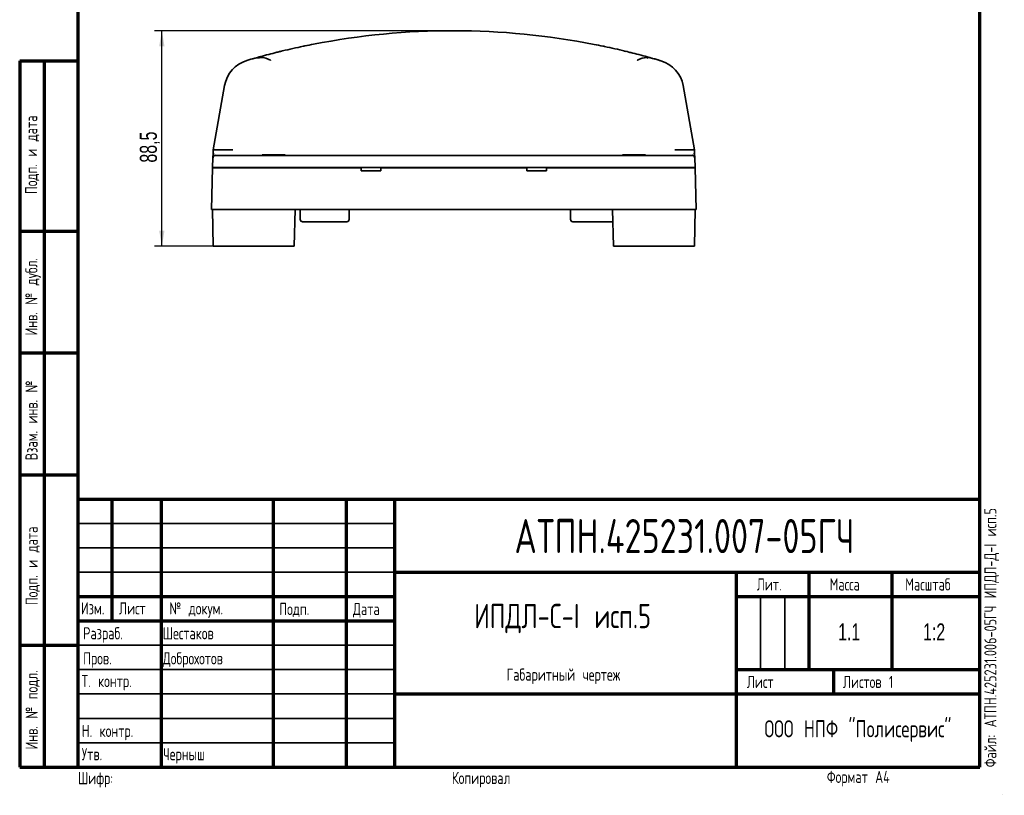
# Model space of a CAD drawing. Header units: millimetres. Extents: x 8 to 210, y -1 to 292.
# Tile 1 of 5: x 8 to 210, y -1 to 158. Entities that reach past the tile are written whole.
import ezdxf

# ---------------------------------------------------------------- set-up
doc = ezdxf.new("R2010")
doc.units = ezdxf.units.MM
doc.layers.add('ЦВЕТ_ОСНОВНОЙ_НАДПИСИ_И_РАМКИ', color=7, linetype='Continuous')
doc.layers.add('ЧЕРТЕЖ', color=7, linetype='Continuous', lineweight=25)
doc.styles.add('SLDTEXTSTYLE0', font='TXT', dxfattribs={"width": 0.7, "bigfont": 'bigfont'})
doc.styles.add('SLDTEXTSTYLE1', font='TXT', dxfattribs={"width": 0.7})
doc.styles.add('SLDTEXTSTYLE2', font='TXT', dxfattribs={"width": 0.605, "bigfont": 'bigfont'})
doc.dimstyles.new('SLDDIMSTYLE1', dxfattribs={"dimtxt": 3.5, "dimasz": 3.2, "dimexe": 0, "dimexo": 0.0625, "dimgap": 0.875, "dimtad": 2, "dimdec": 1, "dimlfac": 2, "dimrnd": 1e-09, "dimzin": 12, "dimdsep": 46, "dimtxsty": 'SLDTEXTSTYLE1', "dimsah": 1, "dimcen": 0.09, "dimadec": 0, "dimazin": 3, "dimtfac": 1, "dimtdec": 1, "dimtofl": 0, "dimtmove": 0, "dimatfit": 3, "dimfxl": 0, "dimfrac": 2, "dimtolj": 1, "dimtzin": 12, "dimarcsym": 0})

# ---------------------------------------------------------------- blocks, each defined once
blk = doc.blocks.new('_D_8')
at = {"layer": 'ЧЕРТЕЖ'}
for p, q in [((96.99, 156.16), (35.67, 156.16)), ((37.17, 111.93), (37.17, 156.16)), ((54.22, 111.93), (35.67, 111.93))]:
    blk.add_line(p, q, dxfattribs=at)
for points in [[(37.17, 156.16), (36.62, 152.96), (37.72, 152.96)], [(37.17, 111.93), (37.72, 115.13), (36.62, 115.13)]]:
    blk.add_solid(points, dxfattribs=at)
at = {"layer": 'ЧЕРТЕЖ', "insert": (32.65, 129.08), "char_height": 3.5, "attachment_point": 1, "rotation": 90, "style": 'SLDTEXTSTYLE1'}
blk.add_mtext('88,5', dxfattribs=at)

msp = doc.modelspace()

# ---------------------------------------------------------------- linework, layer by layer
at = {"color": 7, "linetype": 'Continuous', "lineweight": 35}
for p, q in [((132.37, 151.919), (132.002, 151.979)), ((57.437, 150.679), (56.359, 150.554)), ((59.497, 150.059), (59.438, 150.098)), ((134.754, 150.09), (134.692, 150.05)), ((137.8, 150.502), (136.725, 150.631)), ((137.911, 150.474), (137.791, 150.484)), ((51.697, 148.25), (51.638, 148.19)), ((47.713, 131.711), (50.047, 144.948)), ((144.135, 144.887), (146.458, 131.711)), ((47.69, 131.038), (47.713, 131.711)), ((47.713, 131.711), (47.713, 131.711)), ((51.713, 131.711), (47.926, 131.711)), ((142.458, 131.711), (146.241, 131.711)), ((146.458, 131.711), (146.458, 131.711)), ((146.458, 131.711), (146.482, 131.038)), ((47.586, 128.055), (47.656, 130.073)), ((47.656, 130.073), (47.69, 131.038)), ((48.026, 130.585), (48.086, 130.589)), ((48.026, 130.585), (48.086, 130.589)), ((48.087, 130.563), (48.364, 130.563)), ((48.156, 130.555), (54.152, 130.555)), ((54.152, 130.555), (140.019, 130.555)), ((57.728, 130.691), (57.728, 130.555)), ((58.071, 130.691), (57.728, 130.691)), ((62.443, 130.691), (58.071, 130.691)), ((62.443, 130.555), (62.443, 130.691)), ((131.728, 130.691), (131.728, 130.555)), ((136.128, 130.691), (131.728, 130.691)), ((136.443, 130.691), (136.128, 130.691)), ((136.443, 130.555), (136.443, 130.691)), ((140.019, 130.555), (146.016, 130.555)), ((142.481, 130.563), (142.802, 130.563)), ((145.877, 130.555), (146.016, 130.555)), ((145.932, 130.563), (146.083, 130.563)), ((146.085, 130.589), (146.146, 130.585)), ((146.085, 130.589), (146.146, 130.585)), ((146.515, 130.073), (146.453, 130.075)), ((146.482, 131.038), (146.515, 130.073)), ((146.515, 130.073), (146.586, 128.055)), ((47.355, 119.43), (47.58, 128.005)), ((47.58, 128.005), (54.078, 128.005)), ((54.082, 128.055), (47.586, 128.055)), ((48.428, 128.005), (48.428, 128.055)), ((54.078, 128.005), (78.056, 128.005)), ((54.082, 128.055), (140.09, 128.055)), ((78.053, 128.055), (78.056, 128.005)), ((78.056, 128.005), (78.086, 127.43)), ((82.086, 127.43), (78.086, 127.43)), ((82.116, 128.005), (82.086, 127.43)), ((82.118, 128.055), (82.116, 128.005)), ((82.116, 128.005), (112.056, 128.005)), ((112.056, 128.005), (112.053, 128.055)), ((112.086, 127.43), (112.056, 128.005)), ((116.086, 127.43), (112.086, 127.43)), ((116.086, 127.43), (116.116, 128.005)), ((116.116, 128.005), (116.118, 128.055)), ((116.116, 128.005), (140.094, 128.005)), ((146.586, 128.055), (140.09, 128.055)), ((140.094, 128.005), (146.592, 128.005)), ((145.743, 128.055), (145.743, 128.005)), ((146.592, 128.005), (146.816, 119.43)), ((53.853, 119.43), (47.355, 119.43)), ((47.716, 111.93), (47.585, 119.43)), ((53.853, 119.43), (140.318, 119.43)), ((64.53, 119.43), (64.333, 111.93)), ((64.804, 119.425), (64.53, 119.425)), ((64.804, 119.43), (64.804, 119.425)), ((65.244, 119.425), (64.804, 119.425)), ((65.244, 119.43), (65.244, 119.425)), ((65.607, 119.425), (65.244, 119.425)), ((65.559, 119.425), (65.559, 117.43)), ((65.607, 119.43), (65.607, 119.425)), ((67.083, 119.425), (65.607, 119.425)), ((67.083, 119.43), (67.083, 119.425)), ((67.528, 119.425), (67.128, 119.425)), ((67.331, 119.43), (67.331, 119.425)), ((68.101, 119.425), (67.331, 119.425)), ((68.101, 119.43), (68.101, 119.425)), ((68.538, 119.425), (68.101, 119.425)), ((68.538, 119.43), (68.538, 119.425)), ((69.308, 119.425), (68.538, 119.425)), ((69.308, 119.43), (69.308, 119.425)), ((70.143, 119.425), (69.353, 119.425)), ((70.143, 119.43), (70.143, 119.425)), ((70.505, 119.43), (70.505, 119.425)), ((70.937, 119.425), (70.505, 119.425)), ((70.937, 119.43), (70.937, 119.425)), ((71.559, 119.425), (70.937, 119.425)), ((71.559, 119.43), (71.559, 119.425)), ((72.015, 119.425), (71.559, 119.425)), ((72.015, 119.43), (72.015, 119.425)), ((72.269, 119.43), (72.269, 119.425)), ((73.127, 119.425), (72.269, 119.425)), ((73.474, 119.425), (73.127, 119.425)), ((73.474, 119.43), (73.474, 119.425)), ((73.718, 119.425), (73.474, 119.425)), ((73.718, 119.43), (73.718, 119.425)), ((73.978, 119.43), (73.978, 119.425)), ((75.161, 119.425), (73.978, 119.425)), ((75.161, 119.43), (75.161, 119.425)), ((75.458, 119.43), (75.458, 119.425)), ((76.138, 119.425), (75.458, 119.425)), ((75.612, 117.43), (75.612, 119.425)), ((76.597, 119.425), (76.138, 119.425)), ((76.804, 119.425), (76.597, 119.425)), ((76.804, 119.43), (76.804, 119.425)), ((77.04, 119.43), (77.04, 119.425)), ((77.657, 119.425), (77.04, 119.425)), ((78.135, 119.425), (77.657, 119.425)), ((78.322, 119.425), (78.135, 119.425)), ((78.322, 119.43), (78.322, 119.425)), ((78.438, 119.425), (78.412, 119.425)), ((78.438, 119.43), (78.438, 119.425)), ((78.69, 119.43), (78.69, 119.425)), ((79.123, 119.425), (78.69, 119.425)), ((79.123, 119.43), (79.123, 119.425)), ((79.744, 119.425), (79.123, 119.425)), ((79.744, 119.43), (79.744, 119.425)), ((80.201, 119.425), (79.744, 119.425)), ((80.201, 119.43), (80.201, 119.425)), ((80.455, 119.43), (80.455, 119.425)), ((81.313, 119.425), (80.455, 119.425)), ((81.66, 119.425), (81.313, 119.425)), ((81.66, 119.43), (81.66, 119.425)), ((81.904, 119.425), (81.66, 119.425)), ((81.904, 119.43), (81.904, 119.425)), ((82.131, 119.43), (82.131, 119.425)), ((82.514, 119.425), (82.131, 119.425)), ((82.514, 119.43), (82.514, 119.425)), ((82.626, 119.43), (82.626, 119.425)), ((83.009, 119.425), (82.626, 119.425)), ((83.009, 119.43), (83.009, 119.425)), ((93.893, 119.43), (93.893, 119.425)), ((95.537, 119.425), (93.893, 119.425)), ((95.537, 119.43), (95.537, 119.425)), ((96.335, 119.43), (96.335, 119.425)), ((98.833, 119.425), (96.335, 119.425)), ((98.833, 119.43), (98.833, 119.425)), ((99.631, 119.43), (99.631, 119.425)), ((101.275, 119.425), (99.631, 119.425)), ((101.275, 119.43), (101.275, 119.425)), ((115.642, 119.43), (115.642, 119.425)), ((116.255, 119.425), (115.642, 119.425)), ((116.503, 119.425), (116.255, 119.425)), ((116.503, 119.43), (116.503, 119.425)), ((116.678, 119.425), (116.503, 119.425)), ((116.678, 119.43), (116.678, 119.425)), ((116.74, 119.43), (116.74, 119.425)), ((116.808, 119.425), (116.74, 119.425)), ((116.808, 119.43), (116.808, 119.425)), ((116.949, 119.425), (116.808, 119.425)), ((116.949, 119.43), (116.949, 119.425)), ((117.716, 119.425), (116.949, 119.425)), ((117.716, 119.43), (117.716, 119.425)), ((117.809, 119.425), (117.716, 119.425)), ((117.809, 119.43), (117.809, 119.425)), ((117.889, 119.43), (117.889, 119.425)), ((118.394, 119.425), (117.889, 119.425)), ((118.828, 119.425), (118.394, 119.425)), ((118.828, 119.43), (118.828, 119.425)), ((118.871, 119.43), (118.871, 119.425)), ((118.879, 119.425), (118.871, 119.425)), ((118.906, 119.425), (118.879, 119.425)), ((118.984, 119.425), (118.906, 119.425)), ((119.059, 119.425), (118.984, 119.425)), ((119.08, 119.43), (119.08, 119.425)), ((119.093, 119.425), (119.08, 119.425)), ((119.093, 119.43), (119.093, 119.425)), ((119.879, 119.425), (119.093, 119.425)), ((119.879, 119.43), (119.879, 119.425)), ((120.033, 119.43), (120.033, 119.425)), ((120.112, 119.425), (120.033, 119.425)), ((120.112, 119.43), (120.112, 119.425)), ((120.449, 119.425), (120.112, 119.425)), ((120.915, 119.425), (120.449, 119.425)), ((120.915, 119.43), (120.915, 119.425)), ((121.022, 119.43), (121.022, 117.43)), ((121.133, 119.43), (121.133, 119.425)), ((121.426, 119.425), (121.133, 119.425)), ((121.426, 119.43), (121.426, 119.425)), ((121.73, 119.425), (121.426, 119.425)), ((121.73, 119.43), (121.73, 119.425)), ((122.024, 119.425), (121.73, 119.425)), ((122.024, 119.43), (122.024, 119.425)), ((122.18, 119.43), (122.18, 119.425)), ((122.667, 119.425), (122.18, 119.425)), ((123.154, 119.425), (122.667, 119.425)), ((123.154, 119.43), (123.154, 119.425)), ((123.813, 119.43), (123.813, 119.425)), ((124.305, 119.425), (123.813, 119.425)), ((124.552, 119.425), (124.305, 119.425)), ((124.552, 119.43), (124.552, 119.425)), ((124.651, 119.425), (124.552, 119.425)), ((124.651, 119.43), (124.651, 119.425)), ((124.699, 119.425), (124.683, 119.425)), ((124.699, 119.43), (124.699, 119.425)), ((125.379, 119.43), (125.379, 119.425)), ((125.864, 119.425), (125.379, 119.425)), ((126.192, 119.425), (125.864, 119.425)), ((126.34, 119.425), (126.192, 119.425)), ((126.34, 119.43), (126.34, 119.425)), ((126.422, 119.43), (126.422, 119.425)), ((126.91, 119.425), (126.422, 119.425)), ((127.396, 119.425), (126.91, 119.425)), ((127.396, 119.43), (127.396, 119.425)), ((127.483, 119.43), (127.483, 119.425)), ((127.642, 119.425), (127.483, 119.425)), ((128.006, 119.425), (127.642, 119.425)), ((128.319, 119.425), (128.006, 119.425)), ((128.319, 119.43), (128.319, 119.425)), ((128.39, 119.43), (128.39, 119.425)), ((128.549, 119.425), (128.39, 119.425)), ((128.912, 119.425), (128.549, 119.425)), ((129.225, 119.425), (128.912, 119.425)), ((129.225, 119.43), (129.225, 119.425)), ((129.365, 119.43), (129.365, 119.425)), ((129.642, 119.425), (129.365, 119.425)), ((129.838, 111.93), (129.642, 119.43)), ((146.816, 119.43), (140.318, 119.43)), ((146.586, 119.43), (146.455, 111.93)), ((66.106, 116.93), (66.059, 116.93)), ((67.819, 116.93), (66.106, 116.93)), ((68.229, 116.93), (67.819, 116.93)), ((72.255, 116.93), (68.229, 116.93)), ((72.708, 116.93), (72.255, 116.93)), ((75.022, 116.93), (72.708, 116.93)), ((75.112, 116.93), (75.022, 116.93)), ((121.758, 116.93), (121.522, 116.93)), ((125.191, 116.93), (121.758, 116.93)), ((125.69, 116.93), (125.191, 116.93)), ((129.254, 116.93), (125.69, 116.93)), ((129.518, 116.93), (129.254, 116.93)), ((129.649, 116.93), (129.518, 116.93)), ((129.649, 116.93), (129.707, 116.933)), ((54.215, 111.93), (47.716, 111.93)), ((63.583, 111.93), (54.215, 111.93)), ((64.333, 111.93), (63.583, 111.93)), ((130.588, 111.93), (129.838, 111.93)), ((130.588, 111.93), (139.956, 111.93)), ((146.455, 111.93), (139.956, 111.93))]:
    msp.add_line(p, q, dxfattribs=at)
at = {"color": 7, "linetype": 'Continuous', "lineweight": 35, "flags": 128}
for points in [[(60.784, 151.73), (60.998, 151.783), (61.166, 151.824)], [(132.22, 151.968), (132.233, 151.965), (132.243, 151.962)], [(132.243, 151.962), (132.65, 151.863), (133.008, 151.775)], [(133.008, 151.775), (133.222, 151.722), (133.388, 151.681)], [(55.708, 150.372), (55.723, 150.377), (55.756, 150.386)], [(57.178, 150.601), (56.712, 150.608), (56.248, 150.526)], [(47.765, 131.036), (47.743, 130.902), (47.726, 130.867)], [(48.156, 130.555), (48.06, 130.546), (47.975, 130.521)], [(146.016, 130.555), (146.111, 130.546), (146.197, 130.521)], [(146.445, 130.867), (146.428, 130.902), (146.406, 131.036)]]:
    msp.add_lwpolyline(points, dxfattribs=at)
at = {"color": 7, "linetype": 'Continuous', "lineweight": 35}
for centre, radius, start, end in [((96.988, 6.164), 150, 78.90236, 101.01974), ((97.038, 5.959), 150.211, 103.56325, 103.81618), ((96.989, 6.162), 150.002, 103.50711, 103.56307), ((96.988, 6.164), 150, 101.85606, 103.50711), ((96.988, 6.164), 150, 101.72599, 101.85606), ((96.988, 6.164), 150, 101.01974, 101.72599), ((96.988, 6.164), 150, 78.19592, 78.90236), ((96.988, 6.164), 150, 78.06553, 78.19592), ((96.988, 6.164), 150, 76.4155, 78.06553), ((56.449, 143.819), 6.5, 106.40979, 170), ((96.988, 6.164), 150, 105.75959, 106.40979), ((96.988, 6.165), 150, 105.75959, 106.40979), ((95.007, 13.327), 142.568, 105.29087, 105.77505), ((57.453, 146.993), 3.686, 57.40868, 90.26851), ((136.679, 146.945), 3.687, 89.27255, 121.47416), ((136.716, 150.153), 0.478, 56.7393, 88.77567), ((99.285, 14.428), 141.423, 74.15003, 74.63342), ((96.988, 6.164), 150, 73.50447, 74.1677), ((97.047, 6.368), 149.787, 73.96313, 74.16791), ((96.961, 6.07), 150.098, 73.51237, 73.94685), ((137.734, 143.758), 6.5, 10, 73.50447), ((48.156, 130.055), 0.5, 146.84649, 178), ((48.127, 130.109), 0.44, 110.17581, 184.48931), ((146.044, 130.109), 0.44, 355.51069, 69.82419), ((146.016, 130.055), 0.5, 2, 33.15351), ((66.059, 117.43), 0.5, 180, 270), ((75.112, 117.43), 0.5, 270, 360), ((121.522, 117.43), 0.5, 180, 270)]:
    msp.add_arc(centre, radius, start, end, dxfattribs=at)
for centre, major_axis, ratio, start_param, end_param in [((79.777, 72.011), (107.265, 28.036), 0.7390811, 1.5547142, 1.5861753), ((113.785, 70.1), (108.501, -28.505), 0.7478438, 1.5554766, 1.5865667), ((51.701, 131.292), (3.988, -0.419), 0.0173146, 2.8150615, 3.1403819), ((142.47, 131.292), (3.988, 0.419), 0.0173146, 0.0012108, 0.3299221)]:
    msp.add_ellipse(centre, major_axis=major_axis, ratio=ratio, start_param=start_param, end_param=end_param, dxfattribs=at)
at = {"layer": 'ЦВЕТ_ОСНОВНОЙ_НАДПИСИ_И_РАМКИ', "lineweight": 70}
for p, q in [((20, 5), (20, 292)), ((205, 5), (205, 292)), ((8, 150), (20, 150)), ((8, 150), (8, 5)), ((13, 150), (13, 5)), ((8, 115), (20, 115)), ((8, 90), (20, 90)), ((8, 65), (20, 65)), ((20, 60), (205, 60)), ((27, 35), (27, 60)), ((37, 60), (37, 5)), ((60, 60), (60, 5)), ((75, 60), (75, 5)), ((85, 5), (85, 60)), ((85, 45), (205, 45)), ((155, 45), (155, 5)), ((170, 25), (170, 45)), ((187, 25), (187, 45)), ((20, 40), (85, 40)), ((155, 40), (205, 40)), ((20, 35), (85, 35)), ((8, 30), (20, 30)), ((155, 25), (205, 25)), ((175, 25), (175, 20)), ((85, 20), (205, 20)), ((8, 5), (20, 5)), ((20, 5), (205, 5))]:
    msp.add_line(p, q, dxfattribs=at)
at = {"layer": 'ЦВЕТ_ОСНОВНОЙ_НАДПИСИ_И_РАМКИ', "lineweight": 25}
for p, q in [((20, 150), (20, 5)), ((205, 68), (205, 60)), ((20, 5), (20, 60)), ((205, 5), (205, 60)), ((20, 5), (205, 5))]:
    msp.add_line(p, q, dxfattribs=at)
at = {"layer": 'ЦВЕТ_ОСНОВНОЙ_НАДПИСИ_И_РАМКИ', "lineweight": 35}
for p, q in [((20, 55), (85, 55)), ((20, 50), (85, 50)), ((20, 45), (85, 45)), ((160, 40), (160, 25)), ((165, 40), (165, 25)), ((20, 30), (85, 30)), ((20, 25), (85, 25)), ((20, 20), (85, 20)), ((20, 15), (85, 15)), ((20, 10), (85, 10))]:
    msp.add_line(p, q, dxfattribs=at)

# ---------------------------------------------------------------- texts
at = {"layer": 'ЦВЕТ_ОСНОВНОЙ_НАДПИСИ_И_РАМКИ', "color": 7, "char_height": 2.5, "attachment_point": 1, "rotation": 90, "style": 'SLDTEXTSTYLE0'}
for s, insert in [('Подп. и дата', (9.102, 122.618)), ('Инв. № дубл.', (9.144, 93.587)), ('Взам. инв. №', (9.177, 67.975)), ('Подп. и дата', (9.22, 38.226)), ('Инв. № подл.', (9.205, 8.609))]:
    msp.add_mtext(s, dxfattribs=dict(at, insert=insert))
at = {"layer": 'ЦВЕТ_ОСНОВНОЙ_НАДПИСИ_И_РАМКИ', "insert": (205.937, 4.941), "char_height": 2.5, "attachment_point": 1, "rotation": 90, "style": 'SLDTEXTSTYLE0'}
msp.add_mtext('Файл: АТПН.425231.006-05ГЧ ИПДЛ-Д-I исп.5', dxfattribs=at)
at = {"layer": 'ЦВЕТ_ОСНОВНОЙ_НАДПИСИ_И_РАМКИ'}
for s, insert, char_height, attachment_point, style in [('АТПН.425231.007-05ГЧ', (144.401, 55.915), 7, 2, 'SLDTEXTSTYLE0'), ('Лит.', (159.241, 43.743), 2.5, 1, 'SLDTEXTSTYLE0'), ('Масса', (174.197, 43.743), 2.5, 1, 'SLDTEXTSTYLE0'), ('Масштаб', (189.706, 43.743), 2.5, 1, 'SLDTEXTSTYLE0'), ('Изм.', (20.563, 38.821), 2.5, 1, 'SLDTEXTSTYLE0'), ('Лист', (28.365, 38.821), 2.5, 1, 'SLDTEXTSTYLE0'), ('№ докум.', (38.707, 38.821), 2.5, 1, 'SLDTEXTSTYLE0'), ('Подп.', (61.26, 38.698), 2.5, 1, 'SLDTEXTSTYLE0'), ('Дата', (76.379, 38.698), 2.5, 1, 'SLDTEXTSTYLE0'), ('ИПДЛ-С-I исп.5', (119.405, 38.502), 5, 2, 'SLDTEXTSTYLE0'), ('1.1', (178.208, 34.492), 3.5, 2, 'SLDTEXTSTYLE1'), ('1:2', (195.632, 34.492), 3.5, 2, 'SLDTEXTSTYLE1'), ('Разраб.', (21.018, 33.711), 2.5, 1, 'SLDTEXTSTYLE0'), ('Шестаков', (37.353, 33.711), 2.5, 1, 'SLDTEXTSTYLE0'), ('Пров.', (21.018, 28.564), 2.5, 1, 'SLDTEXTSTYLE0'), ('Доброхотов', (37.353, 28.564), 2.5, 1, 'SLDTEXTSTYLE0'), ('Габаритный чертеж', (119.557, 25.228), 2.5, 2, 'SLDTEXTSTYLE0'), ('Т. контр.', (20.738, 23.902), 2.5, 1, 'SLDTEXTSTYLE0'), ('Лист', (157.205, 23.728), 2.5, 1, 'SLDTEXTSTYLE0'), ('Листов 1', (176.921, 23.728), 2.5, 1, 'SLDTEXTSTYLE0'), ('ООО НПФ "Полисервис"', (180.003, 14.603), 3.5, 2, 'SLDTEXTSTYLE0'), ('Н. контр.', (20.738, 13.669), 2.5, 1, 'SLDTEXTSTYLE0'), ('Утв.', (20.738, 8.895), 2.5, 1, 'SLDTEXTSTYLE0'), ('Черныш', (37.444, 8.895), 2.5, 1, 'SLDTEXTSTYLE0'), ('Копировал', (96.68, 4.011), 2.5, 1, 'SLDTEXTSTYLE0'), ('Формат A4', (173.631, 4.226), 2.5, 1, 'SLDTEXTSTYLE0'), ('Версия 3', (209.458, -0.671), 0.1, 1, 'SLDTEXTSTYLE2')]:
    msp.add_mtext(s, dxfattribs=dict(at, insert=insert, char_height=char_height, attachment_point=attachment_point, style=style))
at = {"layer": 'ЦВЕТ_ОСНОВНОЙ_НАДПИСИ_И_РАМКИ', "color": 7, "insert": (19.956, 3.976), "char_height": 2.5, "attachment_point": 1, "style": 'SLDTEXTSTYLE0'}
msp.add_mtext('Шифр:', dxfattribs=at)

# ---------------------------------------------------------------- dimensions: what is measured, and where the dimension line sits
at = {"layer": 'ЧЕРТЕЖ'}
dim = msp.add_linear_dim(base=(37.165, 156.164), p1=(54.215, 111.93), p2=(96.988, 156.164), angle=90, dimstyle='SLDDIMSTYLE1', dxfattribs=at)
dim.commit()
dim.dimension.update_dxf_attribs({"geometry": '_D_8', "text_midpoint": (37.165, 133.589), "dimtype": 160})

doc.saveas('drawing.dxf')
